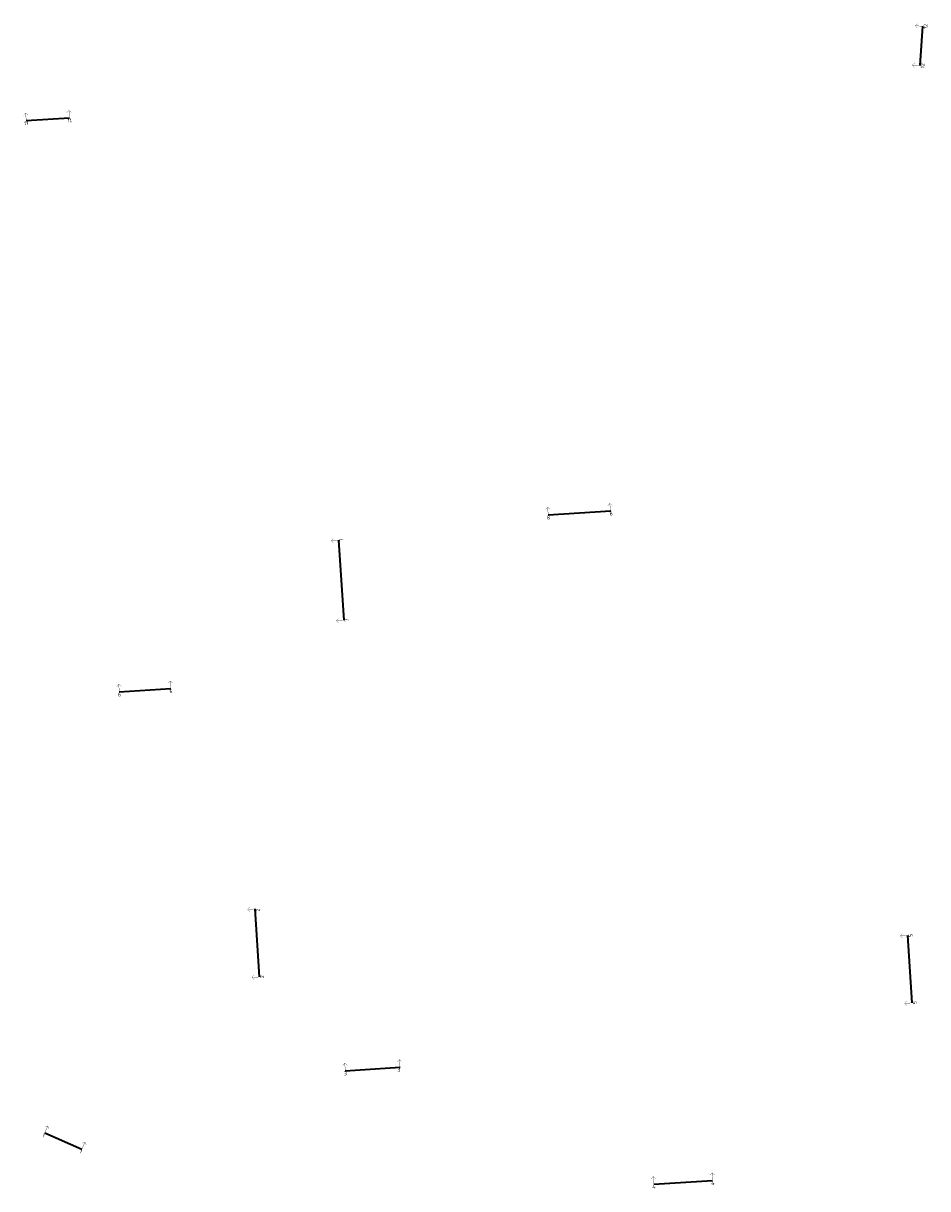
# Model space of a CAD drawing. Header units: metres. Extents: x 162359 to 162848, y 502589 to 502892.
# Tile 1 of 49: x 162359 to 162595, y 502589 to 502892. Entities that reach past the tile are written whole.
import ezdxf
from ezdxf.enums import TextEntityAlignment as Align

# ---------------------------------------------------------------- set-up
doc = ezdxf.new("R2010")
doc.units = ezdxf.units.M
doc.layers.add('X-XX-AL-VERWIJZING-S-200', color=7, linetype='Continuous', lineweight=18)
doc.layers.add('X-XX-AL-VERWIJZING_DOORSNEDE DAGNL-G', color=7, linetype='Continuous', lineweight=35)
doc.styles.add('NLCS-ISO', font='NLCS-ISO.ttf')

# ---------------------------------------------------------------- blocks, each defined once
blk = doc.blocks.new('SAL-VERWIJZING_AANZICHT_BOVEN-SO')
h = blk.add_hatch(color=256)
h.dxf.hatch_style = 1
h.paths.add_polyline_path([(0, 10.2), (-3.1, 7.1), (-2.9, 6.9), (-0.2, 9.6), (-0.2, 0), (0.2, 0), (0.2, 9.6), (2.9, 6.9), (3.1, 7.1)])
at = {"lineweight": 50, "style": 'NLCS-ISO'}
blk.add_attdef('...', text='', height=5, dxfattribs=at).set_placement((0, -0.9), align=Align.TOP_CENTER)

msp = doc.modelspace()

# ---------------------------------------------------------------- linework, layer by layer
at = {"layer": 'X-XX-AL-VERWIJZING_DOORSNEDE DAGNL-G'}
for p, q in [((162592.587, 502880.947), (162593.344, 502891.163)), ((162360.043, 502866.622), (162371.293, 502867.338)), ((162495.844, 502764.064), (162512.111, 502765.1)), ((162442.729, 502736.655), (162441.403, 502757.482)), ((162384.253, 502718.031), (162397.661, 502718.885)), ((162420.759, 502643.877), (162419.632, 502661.576)), ((162590.539, 502637.128), (162589.422, 502654.658)), ((162443.05, 502619.471), (162457.298, 502620.379)), ((162364.858, 502603.297), (162374.552, 502599.099)), ((162523.293, 502589.965), (162538.609, 502590.941))]:
    msp.add_line(p, q, dxfattribs=at)

# ---------------------------------------------------------------- block references
at = {"layer": 'X-XX-AL-VERWIJZING-S-200', "xscale": 0.2, "yscale": 0.2, "zscale": 0.2}
for p, rotation, values in [((162593.344, 502891.163), 85.76014080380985, {'...': '12'}), ((162592.587, 502880.947), 85.76014080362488, {'...': '12'}), ((162360.043, 502866.622), 3.64467211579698, {'...': '11'}), ((162371.293, 502867.338), 3.64467211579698, {'...': '11'}), ((162495.844, 502764.064), 3.644672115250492, {'...': '8'}), ((162512.111, 502765.1), 8, {'...': '8'}), ((162441.403, 502757.482), 93.64467211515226, {'...': '7'}), ((162442.729, 502736.655), 93.64467211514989, {'...': '7'}), ((162384.253, 502718.031), 3.644672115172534, {'...': '6'}), ((162397.661, 502718.885), 3.644672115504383, {'...': '6'}), ((162419.632, 502661.576), 93.64467211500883, {'...': '2 '}), ((162589.422, 502654.658), 93.64467211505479, {'...': '5'}), ((162420.759, 502643.877), 93.64467211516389, {'...': '2'}), ((162590.539, 502637.128), 93.6446721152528, {'...': '5'}), ((162457.298, 502620.379), 3.644672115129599, {'...': '3 '}), ((162443.05, 502619.471), 3.644672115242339, {'...': '3'}), ((162364.858, 502603.297), 336.5819192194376, {'...': '1'}), ((162374.552, 502599.099), 336.5819192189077, {'...': '1'}), ((162523.293, 502589.965), 3.644672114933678, {'...': '4'}), ((162538.609, 502590.941), 3.644672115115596, {'...': '4'})]:
    msp.add_blockref('SAL-VERWIJZING_AANZICHT_BOVEN-SO', p, dxfattribs=dict(at, rotation=rotation)).add_auto_attribs(values)

doc.saveas('drawing.dxf')
